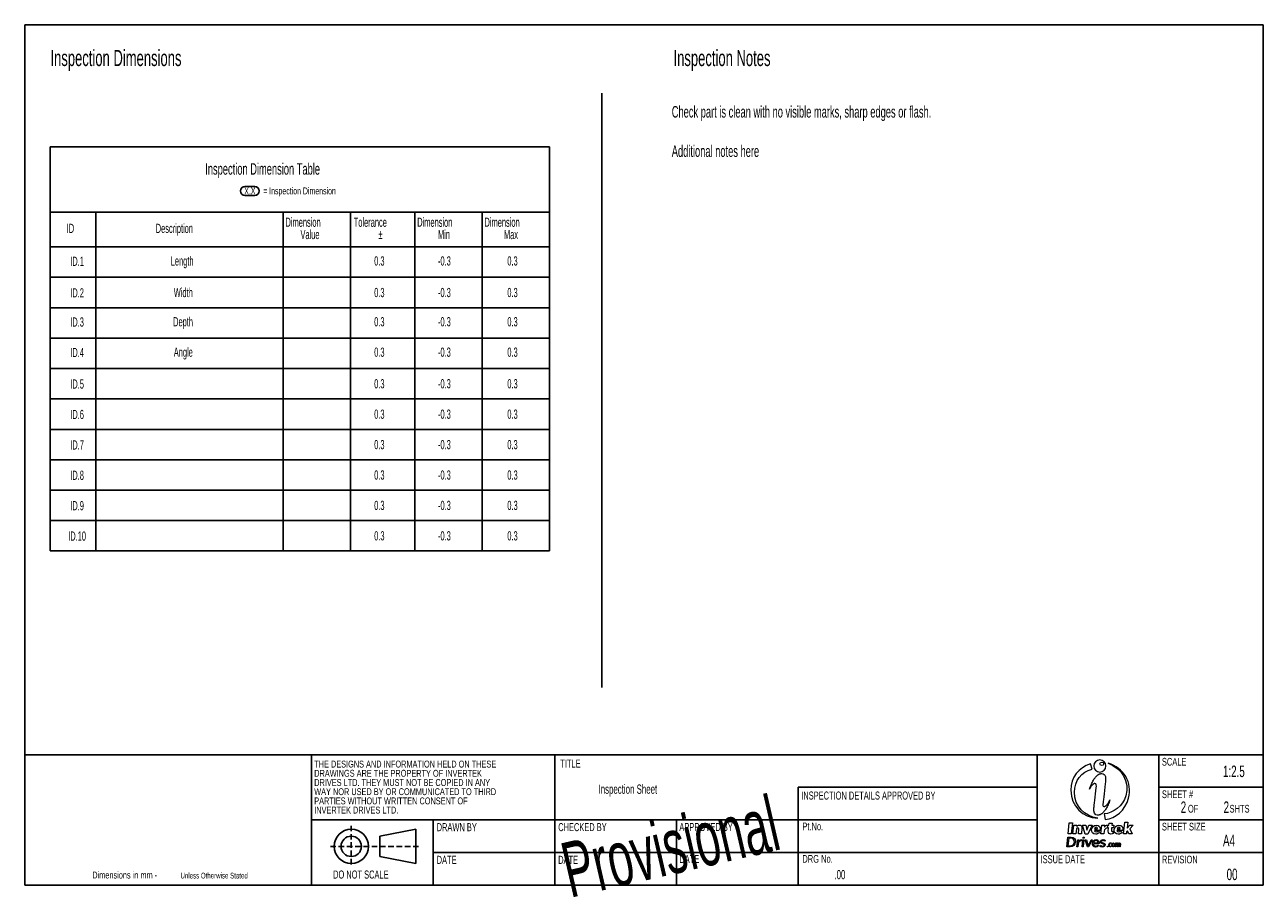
# Paper-space layout 'Inspection Sheet' of a CAD drawing. Header units: millimetres. Extents: x 7 to 292, y 2 to 203.
import ezdxf

# ---------------------------------------------------------------- set-up
doc = ezdxf.new("R2010")
doc.units = ezdxf.units.MM
doc.linetypes.add('HIDDEN', pattern=[1.905, 1.27, -0.635])
for name, color, linetype in [('BORDER', 5, 'Continuous'), ('BORDER_NOTES', 7, 'Continuous'), ('BORDER_TEXT', 5, 'Continuous')]:
    doc.layers.add(name, color=color, linetype=linetype)
doc.styles.add('SLDTEXTSTYLE0', font='TXT', dxfattribs={"width": 0.605})
doc.styles.add('SLDTEXTSTYLE1', font='TXT', dxfattribs={"width": 0.636842})

# ---------------------------------------------------------------- blocks, each defined once
blk = doc.blocks.new('SW_SYMBOL_INSP_IBP')
at = {"layer": 'BORDER', "color": 0}
for p, q in [((500, 1000), (1600, 1000)), ((500, 0), (1600, 0))]:
    blk.add_line(p, q, dxfattribs=at)
for centre, start, end in [((500, 500), 90, 270), ((1600, 500), 270, 90)]:
    blk.add_arc(centre, 500, start, end, dxfattribs=at)
at = {"layer": 'BORDER', "color": 0, "insert": (1050, 500), "char_height": 775.8, "attachment_point": 5, "style": 'SLDTEXTSTYLE0'}
blk.add_mtext('X.X', dxfattribs=at)
blk = doc.blocks.new('SW_SYMBOL_I#_1')
at = {"layer": 'BORDER', "color": 0, "insert": (1500, 475), "char_height": 775.8, "attachment_point": 5, "style": 'SLDTEXTSTYLE0'}
blk.add_mtext('ID.1', dxfattribs=at)
blk = doc.blocks.new('SW_SYMBOL_I#_2')
at = {"layer": 'BORDER', "color": 0, "insert": (1500, 475), "char_height": 775.8, "attachment_point": 5, "style": 'SLDTEXTSTYLE0'}
blk.add_mtext('ID.2', dxfattribs=at)
blk = doc.blocks.new('SW_SYMBOL_I#_3')
at = {"layer": 'BORDER', "color": 0, "insert": (1500, 475), "char_height": 775.8, "attachment_point": 5, "style": 'SLDTEXTSTYLE0'}
blk.add_mtext('ID.3', dxfattribs=at)
blk = doc.blocks.new('SW_SYMBOL_I#_4')
at = {"layer": 'BORDER', "color": 0, "insert": (1500, 475), "char_height": 775.8, "attachment_point": 5, "style": 'SLDTEXTSTYLE0'}
blk.add_mtext('ID.4', dxfattribs=at)
blk = doc.blocks.new('SW_SYMBOL_I#_5')
at = {"layer": 'BORDER', "color": 0, "insert": (1500, 475), "char_height": 775.8, "attachment_point": 5, "style": 'SLDTEXTSTYLE0'}
blk.add_mtext('ID.5', dxfattribs=at)
blk = doc.blocks.new('SW_SYMBOL_I#_6')
at = {"layer": 'BORDER', "color": 0, "insert": (1500, 475), "char_height": 775.8, "attachment_point": 5, "style": 'SLDTEXTSTYLE0'}
blk.add_mtext('ID.6', dxfattribs=at)
blk = doc.blocks.new('SW_SYMBOL_I#_7')
at = {"layer": 'BORDER', "color": 0, "insert": (1500, 475), "char_height": 775.8, "attachment_point": 5, "style": 'SLDTEXTSTYLE0'}
blk.add_mtext('ID.7', dxfattribs=at)
blk = doc.blocks.new('SW_SYMBOL_I#_8')
at = {"layer": 'BORDER', "color": 0, "insert": (1500, 475), "char_height": 775.8, "attachment_point": 5, "style": 'SLDTEXTSTYLE0'}
blk.add_mtext('ID.8', dxfattribs=at)
blk = doc.blocks.new('SW_SYMBOL_I#_9')
at = {"layer": 'BORDER', "color": 0, "insert": (1500, 475), "char_height": 775.8, "attachment_point": 5, "style": 'SLDTEXTSTYLE0'}
blk.add_mtext('ID.9', dxfattribs=at)
blk = doc.blocks.new('SW_SYMBOL_I#_10')
at = {"layer": 'BORDER', "color": 0, "insert": (1500, 475), "char_height": 775.8, "attachment_point": 5, "style": 'SLDTEXTSTYLE0'}
blk.add_mtext('ID.10', dxfattribs=at)
blk = doc.blocks.new('SW_TABLEANNOTATION_0')
at = {"layer": 'BORDER', "color": 0}
for p, q in [((0, 0), (0, -15)), ((0, 0), (10.51, 0)), ((0, 0), (0, -93)), ((114.94, 0), (0, 0)), ((10.51, 0), (53.66, 0)), ((53.66, 0), (69.15, 0)), ((69.15, 0), (83.97, 0)), ((83.97, 0), (99.46, 0)), ((99.46, 0), (114.94, 0)), ((114.94, 0), (114.94, -15)), ((114.94, -93), (114.94, 0)), ((0, -15), (10.51, -15)), ((0, -15), (0, -23)), ((10.51, -15), (53.66, -15)), ((10.51, -15), (10.51, -23)), ((53.66, -15), (69.15, -15)), ((53.66, -15), (53.66, -23)), ((69.15, -15), (83.97, -15)), ((69.15, -15), (69.15, -23)), ((83.97, -15), (99.46, -15)), ((83.97, -15), (83.97, -23)), ((99.46, -15), (114.94, -15)), ((99.46, -15), (99.46, -23)), ((114.94, -15), (114.94, -23)), ((0, -23), (0, -30)), ((0, -23), (10.51, -23)), ((10.51, -23), (10.51, -30)), ((10.51, -23), (53.66, -23)), ((53.66, -23), (53.66, -30)), ((53.66, -23), (69.15, -23)), ((69.15, -23), (69.15, -30)), ((69.15, -23), (83.97, -23)), ((83.97, -23), (83.97, -30)), ((83.97, -23), (99.46, -23)), ((99.46, -23), (99.46, -30)), ((99.46, -23), (114.94, -23)), ((114.94, -23), (114.94, -30)), ((0, -30), (0, -37)), ((0, -30), (10.51, -30)), ((10.51, -30), (10.51, -37)), ((10.51, -30), (53.66, -30)), ((53.66, -30), (53.66, -37)), ((53.66, -30), (69.15, -30)), ((69.15, -30), (69.15, -37)), ((69.15, -30), (83.97, -30)), ((83.97, -30), (83.97, -37)), ((83.97, -30), (99.46, -30)), ((99.46, -30), (99.46, -37)), ((99.46, -30), (114.94, -30)), ((114.94, -30), (114.94, -37)), ((0, -37), (0, -44)), ((0, -37), (10.51, -37)), ((10.51, -37), (10.51, -44)), ((10.51, -37), (53.66, -37)), ((53.66, -37), (53.66, -44)), ((53.66, -37), (69.15, -37)), ((69.15, -37), (69.15, -44)), ((69.15, -37), (83.97, -37)), ((83.97, -37), (83.97, -44)), ((83.97, -37), (99.46, -37)), ((99.46, -37), (99.46, -44)), ((99.46, -37), (114.94, -37)), ((114.94, -37), (114.94, -44)), ((0, -44), (0, -51)), ((0, -44), (10.51, -44)), ((10.51, -44), (10.51, -51)), ((10.51, -44), (53.66, -44)), ((53.66, -44), (53.66, -51)), ((53.66, -44), (69.15, -44)), ((69.15, -44), (69.15, -51)), ((69.15, -44), (83.97, -44)), ((83.97, -44), (83.97, -51)), ((83.97, -44), (99.46, -44)), ((99.46, -44), (99.46, -51)), ((99.46, -44), (114.94, -44)), ((114.94, -44), (114.94, -51)), ((0, -51), (0, -58)), ((0, -51), (10.51, -51)), ((10.51, -51), (10.51, -58)), ((10.51, -51), (53.66, -51)), ((53.66, -51), (53.66, -58)), ((53.66, -51), (69.15, -51)), ((69.15, -51), (69.15, -58)), ((69.15, -51), (83.97, -51)), ((83.97, -51), (83.97, -58)), ((83.97, -51), (99.46, -51)), ((99.46, -51), (99.46, -58)), ((99.46, -51), (114.94, -51)), ((114.94, -51), (114.94, -58)), ((0, -58), (0, -65)), ((0, -58), (10.51, -58)), ((10.51, -58), (10.51, -65)), ((10.51, -58), (53.66, -58)), ((53.66, -58), (53.66, -65)), ((53.66, -58), (69.15, -58)), ((69.15, -58), (69.15, -65)), ((69.15, -58), (83.97, -58)), ((83.97, -58), (83.97, -65)), ((83.97, -58), (99.46, -58)), ((99.46, -58), (99.46, -65)), ((99.46, -58), (114.94, -58)), ((114.94, -58), (114.94, -65)), ((0, -65), (0, -72)), ((0, -65), (10.51, -65)), ((10.51, -65), (10.51, -72)), ((10.51, -65), (53.66, -65)), ((53.66, -65), (53.66, -72)), ((53.66, -65), (69.15, -65)), ((69.15, -65), (69.15, -72)), ((69.15, -65), (83.97, -65)), ((83.97, -65), (83.97, -72)), ((83.97, -65), (99.46, -65)), ((99.46, -65), (99.46, -72)), ((99.46, -65), (114.94, -65)), ((114.94, -65), (114.94, -72)), ((0, -72), (0, -79)), ((0, -72), (10.51, -72)), ((10.51, -72), (10.51, -79)), ((10.51, -72), (53.66, -72)), ((53.66, -72), (53.66, -79)), ((53.66, -72), (69.15, -72)), ((69.15, -72), (69.15, -79)), ((69.15, -72), (83.97, -72)), ((83.97, -72), (83.97, -79)), ((83.97, -72), (99.46, -72)), ((99.46, -72), (99.46, -79)), ((99.46, -72), (114.94, -72)), ((114.94, -72), (114.94, -79)), ((0, -79), (0, -86)), ((0, -79), (10.51, -79)), ((10.51, -79), (10.51, -86)), ((10.51, -79), (53.66, -79)), ((53.66, -79), (53.66, -86)), ((53.66, -79), (69.15, -79)), ((69.15, -79), (69.15, -86)), ((69.15, -79), (83.97, -79)), ((83.97, -79), (83.97, -86)), ((83.97, -79), (99.46, -79)), ((99.46, -79), (99.46, -86)), ((99.46, -79), (114.94, -79)), ((114.94, -79), (114.94, -86)), ((0, -86), (0, -93)), ((0, -86), (10.51, -86)), ((10.51, -86), (10.51, -93)), ((10.51, -86), (53.66, -86)), ((53.66, -86), (53.66, -93)), ((53.66, -86), (69.15, -86)), ((69.15, -86), (69.15, -93)), ((69.15, -86), (83.97, -86)), ((83.97, -86), (83.97, -93)), ((83.97, -86), (99.46, -86)), ((99.46, -86), (99.46, -93)), ((99.46, -86), (114.94, -86)), ((114.94, -86), (114.94, -93)), ((0, -93), (10.51, -93)), ((0, -93), (114.94, -93)), ((10.51, -93), (53.66, -93)), ((53.66, -93), (69.15, -93)), ((69.15, -93), (83.97, -93)), ((83.97, -93), (99.46, -93)), ((99.46, -93), (114.94, -93))]:
    blk.add_line(p, q, dxfattribs=at)
for name, p, xscale, yscale, zscale in [('SW_SYMBOL_INSP_IBP', (43.84, -11.15), 0.002046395, 0.002046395, 0.002046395), ('SW_SYMBOL_I#_1', (2.14, -27.61), 0.0027285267, 0.0027285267, 0.0027285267), ('SW_SYMBOL_I#_2', (2.14, -34.88), 0.0027285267, 0.0027285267, 0.0027285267), ('SW_SYMBOL_I#_3', (2.14, -41.61), 0.0027285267, 0.0027285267, 0.0027285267), ('SW_SYMBOL_I#_4', (2.14, -48.61), 0.0027285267, 0.0027285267, 0.0027285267), ('SW_SYMBOL_I#_5', (2.14, -55.88), 0.0027285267, 0.0027285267, 0.0027285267), ('SW_SYMBOL_I#_6', (2.14, -62.88), 0.0027285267, 0.0027285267, 0.0027285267), ('SW_SYMBOL_I#_7', (2.14, -69.88), 0.0027285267, 0.0027285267, 0.0027285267), ('SW_SYMBOL_I#_8', (2.14, -76.88), 0.0027285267, 0.0027285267, 0.0027285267), ('SW_SYMBOL_I#_9', (2.14, -83.88), 0.0027285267, 0.0027285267, 0.0027285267), ('SW_SYMBOL_I#_10', (2.14, -90.88), 0.0027285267, 0.0027285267, 0.0027285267)]:
    blk.add_blockref(name, p, dxfattribs=dict(at, xscale=xscale, yscale=yscale, zscale=zscale))
at = {"layer": 'BORDER', "color": 0, "attachment_point": 1, "style": 'SLDTEXTSTYLE0'}
for s, insert, char_height in [('Inspection Dimension Table', (35.72, -3.74), 2.6458), ('= Inspection Dimension', (49.05, -9.33), 1.5875), ('Dimension', (54.19, -16.27), 2.117), ('Tolerance', (69.9, -16.27), 2.117), ('Dimension', (84.5, -16.27), 2.117), ('Dimension', (99.99, -16.27), 2.117), ('ID', (3.85, -17.68), 2.117), ('Description', (24.33, -17.68), 2.1167), ('Value', (57.64, -19.09), 2.117), ('%%p', (75.61, -19.09), 2.117), ('Min', (89.28, -19.09), 2.117), ('Max', (104.46, -19.09), 2.117), ('Length', (27.78, -25.18), 2.117), ('0.3', (74.6, -25.18), 2.117), ('-0.3', (89.28, -25.18), 2.117), ('0.3', (105.24, -25.18), 2.117), ('Width', (28.48, -32.45), 2.117), ('0.3', (74.6, -32.45), 2.117), ('-0.3', (89.28, -32.45), 2.117), ('0.3', (105.24, -32.45), 2.117), ('Depth', (28.33, -39.18), 2.117), ('0.3', (74.6, -39.18), 2.117), ('-0.3', (89.28, -39.18), 2.117), ('0.3', (105.24, -39.18), 2.117), ('Angle', (28.48, -46.18), 2.117), ('0.3', (74.6, -46.18), 2.117), ('-0.3', (89.28, -46.18), 2.117), ('0.3', (105.24, -46.18), 2.117), ('0.3', (74.6, -53.45), 2.117), ('-0.3', (89.28, -53.45), 2.117), ('0.3', (105.24, -53.45), 2.117), ('0.3', (74.6, -60.45), 2.117), ('-0.3', (89.28, -60.45), 2.117), ('0.3', (105.24, -60.45), 2.117), ('0.3', (74.6, -67.45), 2.117), ('-0.3', (89.28, -67.45), 2.117), ('0.3', (105.24, -67.45), 2.117), ('0.3', (74.6, -74.45), 2.117), ('-0.3', (89.28, -74.45), 2.117), ('0.3', (105.24, -74.45), 2.117), ('0.3', (74.6, -81.45), 2.117), ('-0.3', (89.28, -81.45), 2.117), ('0.3', (105.24, -81.45), 2.117), ('0.3', (74.6, -88.45), 2.117), ('-0.3', (89.28, -88.45), 2.117), ('0.3', (105.24, -88.45), 2.117)]:
    blk.add_mtext(s, dxfattribs=dict(at, insert=insert, char_height=char_height))

psp = doc.layouts.new('Inspection Sheet')

# ---------------------------------------------------------------- linework, layer by layer
at = {"layer": 'BORDER'}
for p, q in [((7, 203), (7, 5)), ((292, 203), (7, 203)), ((292, 5), (292, 203)), ((139.8, 187.29), (139.8, 50.45)), ((7, 35), (7, 5)), ((292, 35), (7, 35)), ((73, 35), (73, 5)), ((129, 20), (129, 35)), ((240, 35), (240, 5)), ((268, 35), (268, 4.97)), ((292, 35), (292, 5)), ((240, 27.5), (185, 27.5)), ((185, 27.5), (185, 20)), ((268, 27.5), (292, 27.5)), ((129, 20), (73, 20)), ((101, 20), (101, 5)), ((129, 5), (129, 20)), ((129, 20), (240, 20)), ((157, 20), (157, 5)), ((185, 20), (185, 5)), ((268, 20), (292, 20)), ((101, 12.5), (240, 12.5)), ((240, 12.5), (268, 12.5)), ((268, 12.5), (292, 12.5)), ((7, 5), (292, 5)), ((7, 5), (292, 5))]:
    psp.add_line(p, q, dxfattribs=at)
at = {"layer": 'BORDER_NOTES', "lineweight": 18}
for p, q in [((252.61, 31.7), (252.23, 32.89)), ((255.36, 21.35), (255.66, 20.08)), ((247.09, 16.76), (247.36, 19.34)), ((247.36, 19.34), (248.07, 19.34)), ((248.07, 19.34), (247.8, 16.76)), ((248.2, 16.76), (248.41, 18.75)), ((248.41, 18.75), (249.1, 18.75)), ((249.01, 17.84), (248.89, 16.76)), ((249.1, 18.75), (249.07, 18.47)), ((249.46, 16.76), (249.57, 17.84)), ((250.29, 18.06), (250.15, 16.76)), ((250.42, 18.75), (251.15, 18.75)), ((251, 16.74), (250.42, 18.75)), ((251.15, 18.75), (251.4, 17.59)), ((251.4, 17.59), (251.9, 18.75)), ((252.62, 18.75), (251.62, 16.74)), ((251.9, 18.75), (252.62, 18.75)), ((252.5, 17.74), (252.5, 17.75)), ((254.45, 17.56), (253.14, 17.56)), ((253.17, 17.92), (253.85, 17.92)), ((253.99, 17.44), (254.34, 17.11)), ((254.63, 16.76), (254.84, 18.75)), ((254.84, 18.75), (255.53, 18.75)), ((255.39, 17.38), (255.32, 16.76)), ((255.53, 18.75), (255.49, 18.35)), ((256.08, 18.05), (256.02, 18.05)), ((256.16, 18.78), (256.08, 18.05)), ((256.2, 18.19), (256.26, 18.75)), ((256.43, 18.19), (256.2, 18.19)), ((256.26, 18.75), (256.49, 18.75)), ((256.35, 17.38), (256.43, 18.19)), ((256.49, 18.75), (256.54, 19.26)), ((256.54, 19.26), (257.23, 19.26)), ((257.12, 18.19), (257.05, 17.51)), ((257.58, 18.19), (257.12, 18.19)), ((257.23, 19.26), (257.18, 18.75)), ((257.18, 18.75), (257.64, 18.75)), ((257.49, 17.38), (257.43, 16.83)), ((257.64, 18.75), (257.58, 18.19)), ((257.7, 17.74), (257.7, 17.75)), ((259.66, 17.56), (258.34, 17.56)), ((258.37, 17.92), (259.05, 17.92)), ((259.19, 17.44), (259.54, 17.11)), ((259.84, 16.76), (260.12, 19.45)), ((260.12, 19.45), (260.81, 19.45)), ((260.57, 17.23), (260.52, 16.76)), ((260.77, 17.44), (260.57, 17.23)), ((260.81, 19.45), (260.66, 18.08)), ((260.66, 18.08), (261.27, 18.75)), ((261.1, 16.76), (260.77, 17.44)), ((261.27, 18.75), (262.05, 18.75)), ((262.05, 18.75), (261.28, 17.95)), ((261.28, 17.95), (261.86, 16.76)), ((246.78, 13.78), (247.01, 15.99)), ((247.01, 15.99), (247.77, 15.99)), ((247.23, 15.76), (247.05, 14.01)), ((247.8, 16.76), (247.09, 16.76)), ((247.74, 15.76), (247.23, 15.76)), ((248.89, 16.76), (248.2, 16.76)), ((248.55, 14.88), (248.55, 14.88)), ((248.81, 14.89), (248.81, 14.88)), ((249.13, 13.78), (249.3, 15.41)), ((249.3, 15.41), (249.54, 15.41)), ((249.44, 14.43), (249.37, 13.78)), ((250.15, 16.76), (249.46, 16.76)), ((249.54, 15.41), (249.49, 14.98)), ((250.17, 15.18), (250.15, 15.18)), ((250.2, 15.44), (250.17, 15.18)), ((250.32, 13.78), (250.49, 15.41)), ((250.49, 15.41), (250.73, 15.41)), ((250.52, 15.77), (250.54, 16.03)), ((250.79, 15.77), (250.52, 15.77)), ((250.54, 16.03), (250.82, 16.03)), ((250.73, 15.41), (250.56, 13.78)), ((250.82, 16.03), (250.79, 15.77)), ((251.62, 16.74), (251, 16.74)), ((251.04, 15.41), (251.3, 15.41)), ((251.56, 13.76), (251.04, 15.41)), ((251.3, 15.41), (251.7, 14.05)), ((251.7, 14.05), (252.39, 15.41)), ((252.65, 15.41), (251.77, 13.76)), ((252.39, 15.41), (252.65, 15.41)), ((254.19, 14.49), (252.92, 14.49)), ((252.94, 14.69), (253.97, 14.69)), ((254.54, 14.96), (254.54, 14.97)), ((255.32, 16.76), (254.63, 16.76)), ((254.78, 15), (254.78, 14.99)), ((255.7, 15.26), (255.57, 15.07)), ((257.03, 14.68), (257.03, 14.6)), ((258, 13.78), (258.08, 14.7)), ((258.08, 14.7), (258.17, 14.7)), ((258.14, 14.41), (258.09, 13.78)), ((258.17, 14.7), (258.16, 14.57)), ((258.48, 13.78), (258.54, 14.42)), ((258.63, 14.41), (258.58, 13.78)), ((258.97, 13.78), (259.03, 14.42)), ((259.12, 14.43), (259.07, 13.78)), ((260.52, 16.76), (259.84, 16.76)), ((261.86, 16.76), (261.1, 16.76)), ((247.54, 13.78), (246.78, 13.78)), ((247.05, 14.01), (247.56, 14.01)), ((249.37, 13.78), (249.13, 13.78)), ((250.56, 13.78), (250.32, 13.78)), ((251.77, 13.76), (251.56, 13.76)), ((253.96, 14.18), (254.09, 14.05)), ((254.36, 13.99), (254.5, 14.16)), ((255.4, 14.21), (255.4, 14.22)), ((255.63, 14.24), (255.63, 14.23)), ((256.12, 13.78), (256.13, 13.92)), ((256.26, 13.78), (256.12, 13.78)), ((256.13, 13.92), (256.27, 13.92)), ((256.27, 13.92), (256.26, 13.78)), ((256.5, 14.23), (256.5, 14.25)), ((256.6, 14.25), (256.59, 14.22)), ((256.96, 13.88), (256.96, 13.8)), ((257.14, 14.23), (257.14, 14.25)), ((257.23, 14.25), (257.23, 14.23)), ((257.7, 14.23), (257.7, 14.25)), ((257.8, 14.25), (257.8, 14.23)), ((258.09, 13.78), (258, 13.78)), ((258.58, 13.78), (258.48, 13.78)), ((259.07, 13.78), (258.97, 13.78))]:
    psp.add_line(p, q, dxfattribs=at)
at = {"layer": 'BORDER_NOTES', "linetype": 'HIDDEN'}
for p, q in [((82.13, 18.64), (82.13, 9.16)), ((77.32, 13.9), (97.96, 13.9))]:
    psp.add_line(p, q, dxfattribs=at)
at = {"layer": 'BORDER_NOTES'}
for p, q in [((96.98, 17.84), (88.72, 16.24)), ((96.98, 17.84), (96.98, 9.96)), ((88.72, 16.24), (88.72, 11.55)), ((88.72, 11.55), (96.98, 9.96))]:
    psp.add_line(p, q, dxfattribs=at)
for radius in [3.94, 2.34]:
    psp.add_circle((82.14, 13.9), radius, dxfattribs=at)
at = {"layer": 'BORDER_NOTES', "lineweight": 18}
for points, degree in [([(252.23, 32.89), (249.57, 32.03), (247.72, 29.76), (247.72, 26.81)], 3), ([(248.54, 26.38), (248.54, 28.96), (250.21, 31.03), (252.61, 31.7)], 3), ([(261.02, 24.99), (261.96, 28.52), (259.87, 32.06), (256.33, 33.01)], 3), ([(256.33, 33.01), (259.42, 31.94), (261.28, 28.79), (260.41, 25.56)], 3), ([(251.99, 27.05), (253.26, 30.66), (254.85, 30.66)], 2), ([(254.85, 30.66), (255.9, 30.66), (255.73, 29.61), (255.64, 28.27)], 3), ([(247.72, 26.81), (247.72, 23.15), (250.53, 20.49), (253.9, 20.38)], 3), ([(253.9, 20.38), (250.94, 20.9), (248.54, 23.04), (248.54, 26.38)], 3), ([(253.28, 28.36), (252.79, 28.42), (251.99, 27.05)], 2), ([(253.04, 22.76), (253.08, 23.03), (253.43, 25.66), (253.58, 27.4)], 3), ([(253.58, 27.4), (253.63, 27.93), (253.66, 28.3), (253.28, 28.36)], 3), ([(255.64, 28.27), (255.51, 26.32), (255.12, 23.86), (255.12, 23.71)], 3), ([(256.72, 24.61), (255.53, 21.05), (253.81, 21.05)], 2), ([(255.12, 23.71), (255.12, 23.44), (255.01, 23.1), (255.32, 23.04)], 3), ([(255.32, 23.04), (255.8, 22.94), (256.72, 24.61)], 2), ([(260.41, 25.56), (259.75, 23.07), (257.42, 21.58), (255.36, 21.35)], 3), ([(255.66, 20.08), (257.97, 20.36), (260.26, 22.14), (261.02, 24.99)], 3), ([(253.81, 21.05), (253.28, 21.07), (252.9, 21.81), (253.04, 22.76)], 3), ([(249.33, 18.17), (249.16, 18.17), (249.03, 18.05), (249.01, 17.84)], 3), ([(249.07, 18.47), (249.22, 18.64), (249.41, 18.79), (249.69, 18.79)], 3), ([(249.57, 17.84), (249.59, 18.05), (249.49, 18.17), (249.33, 18.17)], 3), ([(249.69, 18.79), (250.11, 18.79), (250.33, 18.51), (250.29, 18.06)], 3), ([(253.44, 16.71), (252.82, 16.71), (252.43, 17.13), (252.5, 17.74)], 3), ([(252.5, 17.75), (252.56, 18.33), (253.02, 18.79), (253.6, 18.79)], 3), ([(253.14, 17.56), (253.17, 17.34), (253.32, 17.23), (253.53, 17.23)], 3), ([(253.55, 18.28), (253.36, 18.28), (253.23, 18.14), (253.17, 17.92)], 3), ([(254.34, 17.11), (254.12, 16.87), (253.83, 16.71), (253.44, 16.71)], 3), ([(253.53, 17.23), (253.69, 17.23), (253.83, 17.3), (253.99, 17.44)], 3), ([(253.85, 17.92), (253.85, 18.14), (253.74, 18.28), (253.55, 18.28)], 3), ([(253.6, 18.79), (254.28, 18.79), (254.53, 18.29), (254.47, 17.7)], 3), ([(254.47, 17.7), (254.47, 17.66), (254.46, 17.61), (254.45, 17.56)], 3), ([(256.02, 18.05), (255.66, 18.05), (255.44, 17.84), (255.39, 17.38)], 3), ([(255.49, 18.35), (255.63, 18.62), (255.83, 18.8), (256.16, 18.78)], 3), ([(256.94, 16.72), (256.52, 16.72), (256.3, 16.9), (256.35, 17.38)], 3), ([(257.05, 17.51), (257.04, 17.37), (257.09, 17.31), (257.22, 17.31)], 3), ([(257.22, 17.31), (257.31, 17.31), (257.4, 17.34), (257.49, 17.38)], 3), ([(258.64, 16.71), (258.02, 16.71), (257.63, 17.13), (257.7, 17.74)], 3), ([(257.7, 17.75), (257.76, 18.33), (258.22, 18.79), (258.8, 18.79)], 3), ([(258.34, 17.56), (258.37, 17.34), (258.52, 17.23), (258.73, 17.23)], 3), ([(258.75, 18.28), (258.57, 18.28), (258.43, 18.14), (258.37, 17.92)], 3), ([(259.54, 17.11), (259.32, 16.87), (259.03, 16.71), (258.64, 16.71)], 3), ([(258.73, 17.23), (258.9, 17.23), (259.03, 17.3), (259.19, 17.44)], 3), ([(259.05, 17.92), (259.05, 18.14), (258.94, 18.28), (258.75, 18.28)], 3), ([(258.8, 18.79), (259.48, 18.79), (259.74, 18.29), (259.67, 17.7)], 3), ([(259.67, 17.7), (259.67, 17.66), (259.66, 17.61), (259.66, 17.56)], 3), ([(248.81, 14.88), (248.74, 14.26), (248.22, 13.78), (247.54, 13.78)], 3), ([(247.56, 14.01), (248.11, 14.01), (248.5, 14.39), (248.55, 14.88)], 3), ([(248.55, 14.88), (248.61, 15.37), (248.29, 15.76), (247.74, 15.76)], 3), ([(247.77, 15.99), (248.45, 15.99), (248.88, 15.51), (248.81, 14.89)], 3), ([(250.15, 15.18), (249.8, 15.18), (249.49, 14.92), (249.44, 14.43)], 3), ([(249.49, 14.98), (249.64, 15.25), (249.89, 15.45), (250.2, 15.44)], 3), ([(253.4, 13.74), (252.96, 13.74), (252.63, 14.08), (252.69, 14.59)], 3), ([(252.69, 14.59), (252.74, 15.07), (253.1, 15.44), (253.55, 15.44)], 3), ([(252.92, 14.49), (252.92, 14.15), (253.14, 13.95), (253.43, 13.95)], 3), ([(253.52, 15.24), (253.24, 15.24), (253.01, 15.01), (252.94, 14.69)], 3), ([(253.97, 14.69), (253.98, 14.99), (253.84, 15.24), (253.52, 15.24)], 3), ([(253.55, 15.44), (254.02, 15.44), (254.26, 15.06), (254.21, 14.58)], 3), ([(254.21, 14.58), (254.2, 14.56), (254.2, 14.53), (254.19, 14.49)], 3), ([(255.03, 14.5), (254.78, 14.58), (254.51, 14.66), (254.54, 14.96)], 3), ([(254.54, 14.97), (254.57, 15.25), (254.82, 15.44), (255.14, 15.44)], 3), ([(254.78, 14.99), (254.76, 14.83), (254.95, 14.77), (255.16, 14.71)], 3), ([(255.11, 15.23), (254.92, 15.23), (254.79, 15.13), (254.78, 15)], 3), ([(255.4, 14.22), (255.42, 14.38), (255.23, 14.44), (255.03, 14.5)], 3), ([(255.57, 15.07), (255.43, 15.17), (255.27, 15.23), (255.11, 15.23)], 3), ([(255.14, 15.44), (255.34, 15.44), (255.55, 15.37), (255.7, 15.26)], 3), ([(255.16, 14.71), (255.4, 14.63), (255.66, 14.53), (255.63, 14.24)], 3), ([(256.5, 14.25), (256.53, 14.57), (256.72, 14.71), (256.9, 14.71)], 3), ([(256.89, 14.64), (256.77, 14.64), (256.62, 14.52), (256.6, 14.25)], 3), ([(257.03, 14.6), (256.99, 14.62), (256.94, 14.64), (256.89, 14.64)], 3), ([(256.9, 14.71), (256.95, 14.71), (257, 14.7), (257.03, 14.68)], 3), ([(257.43, 16.83), (257.3, 16.76), (257.13, 16.72), (256.94, 16.72)], 3), ([(257.14, 14.25), (257.17, 14.54), (257.34, 14.71), (257.51, 14.71)], 3), ([(257.5, 14.65), (257.37, 14.65), (257.25, 14.49), (257.23, 14.25)], 3), ([(257.7, 14.25), (257.73, 14.49), (257.63, 14.65), (257.5, 14.65)], 3), ([(257.51, 14.71), (257.69, 14.71), (257.82, 14.54), (257.8, 14.25)], 3), ([(258.38, 14.65), (258.26, 14.65), (258.16, 14.55), (258.14, 14.41)], 3), ([(258.16, 14.57), (258.2, 14.64), (258.28, 14.71), (258.4, 14.71)], 3), ([(258.54, 14.42), (258.55, 14.57), (258.49, 14.65), (258.38, 14.65)], 3), ([(258.4, 14.71), (258.53, 14.71), (258.59, 14.64), (258.61, 14.56)], 3), ([(258.61, 14.56), (258.66, 14.63), (258.75, 14.71), (258.88, 14.71)], 3), ([(258.87, 14.65), (258.75, 14.65), (258.65, 14.55), (258.63, 14.41)], 3), ([(259.03, 14.42), (259.04, 14.57), (258.98, 14.65), (258.87, 14.65)], 3), ([(258.88, 14.71), (259.04, 14.71), (259.14, 14.61), (259.12, 14.43)], 3), ([(254.09, 14.05), (253.91, 13.86), (253.7, 13.74), (253.4, 13.74)], 3), ([(253.43, 13.95), (253.65, 13.95), (253.81, 14.04), (253.96, 14.18)], 3), ([(255, 13.75), (254.77, 13.75), (254.53, 13.84), (254.36, 13.99)], 3), ([(254.5, 14.16), (254.66, 14.03), (254.85, 13.95), (255.04, 13.95)], 3), ([(255.63, 14.23), (255.6, 13.93), (255.32, 13.75), (255, 13.75)], 3), ([(255.04, 13.95), (255.23, 13.95), (255.38, 14.05), (255.4, 14.21)], 3), ([(256.81, 13.77), (256.63, 13.77), (256.47, 13.91), (256.5, 14.23)], 3), ([(256.59, 14.22), (256.57, 13.95), (256.69, 13.84), (256.83, 13.84)], 3), ([(256.96, 13.8), (256.92, 13.78), (256.87, 13.77), (256.81, 13.77)], 3), ([(256.83, 13.84), (256.87, 13.84), (256.92, 13.85), (256.96, 13.88)], 3), ([(257.43, 13.76), (257.25, 13.76), (257.11, 13.94), (257.14, 14.23)], 3), ([(257.23, 14.23), (257.21, 13.99), (257.3, 13.83), (257.43, 13.83)], 3), ([(257.8, 14.23), (257.77, 13.94), (257.6, 13.76), (257.43, 13.76)], 3), ([(257.43, 13.83), (257.56, 13.83), (257.68, 13.99), (257.7, 14.23)], 3)]:
    psp.add_open_spline(points, degree=degree, dxfattribs=at)
for points, knots in [([(254.41, 33.79), (253.65, 33.79), (253.02, 33.16), (253.02, 31.63), (253.65, 31.01), (254.41, 31.01)], [0, 0, 0, 0, 1, 1, 2, 2, 2, 2]), ([(254.41, 31.01), (255.18, 31.01), (255.8, 31.63), (255.8, 33.16), (255.18, 33.79), (254.41, 33.79)], [2, 2, 2, 2, 3, 3, 4, 4, 4, 4]), ([(254.84, 32.49), (254.62, 32.49), (254.43, 32.68), (254.43, 33.13), (254.62, 33.31), (254.84, 33.31)], [0, 0, 0, 0, 1, 1, 2, 2, 2, 2]), ([(254.84, 33.31), (255.07, 33.31), (255.26, 33.13), (255.26, 32.68), (255.07, 32.49), (254.84, 32.49)], [2, 2, 2, 2, 3, 3, 4, 4, 4, 4])]:
    psp.add_open_spline(points, degree=3, knots=knots, dxfattribs=at)

# ---------------------------------------------------------------- block references
at = {"layer": 'BORDER'}
psp.add_blockref('SW_TABLEANNOTATION_0', (12.81, 174.88), dxfattribs=at)

# ---------------------------------------------------------------- texts
at = {"color": 7, "linetype": 'Continuous', "lineweight": 0, "attachment_point": 1, "style": 'SLDTEXTSTYLE0'}
for s, insert, char_height in [('Inspection Dimensions', (12.91, 197.2), 3.7042), ('Inspection Notes', (156.29, 197.2), 3.7042), ('Check part is clean with no visible marks, sharp edges or flash.', (155.89, 184.29), 2.6458), ('Additional notes here', (155.89, 175.23), 2.6458)]:
    psp.add_mtext(s, dxfattribs=dict(at, insert=insert, char_height=char_height))
at = {"color": 7, "linetype": 'Continuous', "lineweight": 0, "insert": (129.64, 14.4), "char_height": 12.7, "attachment_point": 1, "rotation": 13, "style": 'SLDTEXTSTYLE0'}
psp.add_mtext('Provisional', dxfattribs=at)
at = {"layer": 'BORDER_NOTES', "style": 'SLDTEXTSTYLE1'}
for s, insert, char_height, attachment_point in [('SCALE', (268.68, 34.26), 1.775, 1), ('THE DESIGNS AND INFORMATION HELD ON THESE', (73.61, 33.63), 1.5875, 1), ('DRAWINGS ARE THE PROPERTY OF INVERTEK', (73.61, 31.51), 1.5875, 1), ('TITLE', (130.24, 33.88), 1.852, 1), ('DRIVES LTD. THEY MUST NOT BE COPIED IN ANY', (73.61, 29.39), 1.5875, 1), ('WAY NOR USED BY OR COMMUNICATED TO THIRD', (73.61, 27.28), 1.5875, 1), ('INSPECTION DETAILS APPROVED BY', (185.69, 26.52), 1.8521, 1), ('SHEET #', (268.68, 26.78), 1.775, 1), ('PARTIES WITHOUT WRITTEN CONSENT OF', (73.61, 25.16), 1.5875, 1), ('INVERTEK DRIVES LTD.', (73.61, 23.04), 1.5875, 1), ('OF', (274.67, 23.45), 1.775, 1), ('SHTS', (284.25, 23.45), 1.775, 1), ('DRAWN BY', (101.79, 19.24), 1.852, 1), ('CHECKED BY', (129.76, 19.25), 1.852, 1), ('APPROVED BY', (157.63, 19.28), 1.8521, 1), ('Pt.No.', (185.94, 19.38), 1.775, 1), ('SHEET SIZE', (268.68, 19.33), 1.775, 1), ('DATE', (101.79, 11.72), 1.852, 1), ('DATE', (129.76, 11.72), 1.852, 1), ('DATE', (157.63, 11.92), 1.852, 1), ('DRG No.', (185.94, 11.91), 1.775, 1), ('ISSUE DATE', (240.76, 11.86), 1.852, 1), ('REVISION', (268.68, 11.76), 1.775, 1), ('Dimensions in mm -', (30, 8.09), 1.5875, 2), ('Unless Otherwise Stated', (50.58, 7.83), 1.3229, 2), ('DO NOT SCALE', (77.95, 8.34), 1.8521, 1)]:
    psp.add_mtext(s, dxfattribs=dict(at, insert=insert, char_height=char_height, attachment_point=attachment_point))
at = {"layer": 'BORDER_TEXT', "style": 'SLDTEXTSTYLE1'}
for s, insert, char_height, attachment_point in [('1:2.5', (282.74, 32.49), 2.646, 1), ('Inspection Sheet', (139.03, 28.13), 2.1294, 1), ('2', (274.26, 24.24), 2.65, 3), ('2', (284.14, 24.24), 2.65, 3), ('A4', (282.74, 16.56), 2.646, 1), ('00', (284.83, 8.77), 2.646, 2), ('.00', (193.33, 8.45), 2.117, 1)]:
    psp.add_mtext(s, dxfattribs=dict(at, insert=insert, char_height=char_height, attachment_point=attachment_point))

doc.saveas('drawing.dxf')
